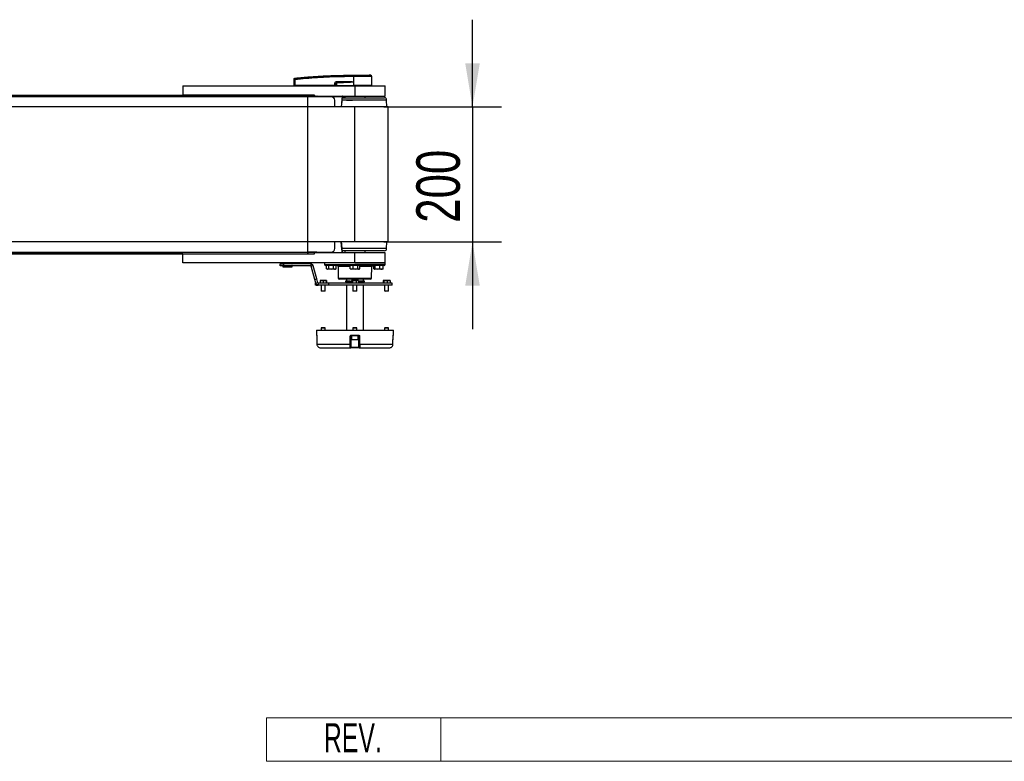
# Model space of a CAD drawing. Header units: millimetres. Extents: x 0 to 420, y 0 to 297.
# Tile 5 of 15: x 198 to 266, y 66 to 117. Entities that reach past the tile are written whole.
import ezdxf
from ezdxf.enums import TextEntityAlignment as Align

# ---------------------------------------------------------------- set-up
doc = ezdxf.new("R2010")
doc.units = ezdxf.units.MM
doc.layers.add('CARTIGLIO', color=140, linetype='Continuous')
doc.layers.add('QUOTE', color=174, linetype='Continuous')
doc.styles.add('SLDTEXTSTYLE0', font='TXT', dxfattribs={"width": 0.638298})
doc.styles.add('SLDTEXTSTYLE3', font='TXT', dxfattribs={"width": 0.75})
doc.dimstyles.new('SLDDIMSTYLE0', dxfattribs={"dimtxt": 3, "dimasz": 3, "dimexe": 0, "dimexo": 0.0625, "dimgap": 0.75, "dimtad": 1, "dimlfac": 21.536508, "dimrnd": 1e-09, "dimzin": 12, "dimdsep": 46, "dimtxsty": 'SLDTEXTSTYLE3', "dimsah": 1, "dimcen": 0.09, "dimadec": 0, "dimazin": 3, "dimtfac": 1, "dimtdec": 3, "dimtmove": 0, "dimatfit": 0, "dimfxl": 0, "dimfrac": 2, "dimtolj": 1, "dimtzin": 12, "dimarcsym": 0})

# ---------------------------------------------------------------- blocks, each defined once
blk = doc.blocks.new('SW_NOTE_0_27')
at = {"layer": 'CARTIGLIO', "color": 0, "insert": (2.34, 2.578), "char_height": 2, "attachment_point": 2, "style": 'SLDTEXTSTYLE0'}
blk.add_mtext('REV.', dxfattribs=at)
blk = doc.blocks.new('Cartiglio ALUSIC')
at = {"color": 161, "linetype": 'Continuous', "lineweight": 18}
for p, q in [((113.971, 150.999), (113.971, 153.999)), ((113.971, 153.999), (313.621, 153.999)), ((125.971, 153.999), (125.971, 150.999)), ((113.971, 150.999), (313.621, 150.999))]:
    blk.add_line(p, q, dxfattribs=at)
at = {"layer": 'CARTIGLIO', "color": 140}
blk.add_blockref('SW_NOTE_0_27', (117.568, 151.037), dxfattribs=at)
at = {"layer": 'CARTIGLIO', "color": 140, "style": 'SLDTEXTSTYLE0', "width": 0.638298}
for tag, height, p in [('AUTOATTR1', 3.5, (223.449, 133.7)), ('AUTOATTR2', 3.5, (221.929, 127.422)), ('AUTOATTR11', 3.5, (222.862, 121.411)), ('AUTOATTR8', 4, (219.244, 110.003)), ('AUTOATTR9', 4, (218.122, 100.423)), ('AUTOATTR0', 4, (249.033, 100.312))]:
    blk.add_attdef(tag, text='', height=height, dxfattribs=at).set_placement(p, align=Align.TOP_CENTER)
at = {"layer": 'CARTIGLIO', "color": 140}
for tag in ['AUTOATTR13', 'AUTOATTR12', 'AUTOATTR10', 'AUTOATTR7', 'AUTOATTR6', 'AUTOATTR5', 'AUTOATTR4', 'AUTOATTR3']:
    blk.add_attdef(tag, (0, 0), '', height=4, dxfattribs=at)
blk = doc.blocks.new('_D_1')
at = {"layer": 'QUOTE'}
for p, q in [((229.349, 111.19), (229.349, 117.19)), ((223.257, 111.19), (231.349, 111.19)), ((229.349, 111.19), (229.349, 101.904)), ((223.257, 101.904), (231.349, 101.904)), ((229.349, 101.904), (229.349, 95.904))]:
    blk.add_line(p, q, dxfattribs=at)
for points in [[(229.349, 111.19), (229.849, 114.19), (228.849, 114.19)], [(229.349, 101.904), (228.849, 98.904), (229.849, 98.904)]]:
    blk.add_solid(points, dxfattribs=at)
at = {"layer": 'QUOTE', "insert": (225.481, 103.222), "char_height": 3, "attachment_point": 1, "rotation": 90, "style": 'SLDTEXTSTYLE3'}
blk.add_mtext('200', dxfattribs=at)

msp = doc.modelspace()

# ---------------------------------------------------------------- linework, layer by layer
at = {"color": 7, "linetype": 'Continuous', "lineweight": 25}
for p, q in [((217.11617, 113.16718), (217.11614, 113.16718)), ((221.16031, 113.27485), (221.15277, 113.27485)), ((221.16031, 113.27485), (221.15985, 112.65303)), ((221.16038, 113.37274), (221.16044, 113.37274)), ((222.32953, 113.36635), (222.24876, 113.37274)), ((222.41799, 112.65303), (222.41256, 113.27482)), ((209.41701, 112.62982), (209.41701, 112.00297)), ((209.41701, 112.62982), (221.25737, 112.62982)), ((211.20371, 112.63098), (211.20371, 112.62982)), ((211.57468, 112.62982), (211.57468, 112.63098)), ((217.07862, 112.65303), (217.08225, 113.0688)), ((217.07862, 112.65303), (217.11264, 112.65303)), ((217.10123, 112.65303), (217.10163, 112.62982)), ((217.11627, 113.0688), (217.11264, 112.65303)), ((219.86685, 112.65303), (217.11264, 112.65303)), ((217.11436, 112.65303), (217.11439, 112.62982)), ((219.86685, 112.65303), (219.86759, 112.84047)), ((219.87553, 112.65303), (219.86685, 112.65303)), ((219.86868, 112.65303), (219.86871, 112.62982)), ((219.87627, 112.84047), (219.87553, 112.65303)), ((219.87553, 112.65303), (219.97905, 112.65303)), ((219.97422, 112.78955), (219.87627, 112.84047)), ((219.89157, 112.65303), (219.89186, 112.62982)), ((219.96893, 112.90445), (220.05056, 112.86202)), ((221.05859, 112.90445), (219.96893, 112.90445)), ((219.96952, 112.91645), (221.05918, 112.91645)), ((219.98261, 112.65303), (221.15963, 112.65303)), ((219.98989, 112.65303), (219.99006, 112.62982)), ((221.15738, 112.91087), (221.1574, 112.90829)), ((221.1574, 112.90829), (221.15963, 112.65303)), ((221.15985, 112.65303), (221.15963, 112.65303)), ((222.41799, 112.65303), (221.15985, 112.65303)), ((221.1608, 112.65303), (221.16082, 112.62982)), ((221.25737, 112.62982), (221.25737, 111.93332)), ((221.25737, 112.62982), (223.34684, 112.62982)), ((222.39497, 112.62982), (222.39538, 112.65303)), ((223.34684, 111.93332), (223.34684, 112.62982)), ((70.58299, 112.00297), (209.41701, 112.00297)), ((219.63222, 111.88689), (140.23216, 111.88689)), ((218.4714, 112.00297), (209.41701, 112.00297)), ((218.00707, 111.88689), (218.00707, 112.00297)), ((218.62107, 111.89618), (218.00707, 111.89618)), ((218.4714, 112.00297), (218.4714, 111.93332)), ((218.4714, 111.93332), (221.25737, 111.93332)), ((218.62014, 111.89113), (218.62029, 111.88689)), ((218.64335, 111.9097), (218.64375, 111.88689)), ((218.6436, 111.91349), (218.64382, 111.91475)), ((218.66657, 111.9097), (218.66657, 111.93332)), ((218.66657, 111.9097), (220.37707, 111.9097)), ((218.66697, 111.88689), (218.66657, 111.9097)), ((220.37707, 111.9097), (220.37707, 111.93332)), ((220.39132, 111.81724), (223.30041, 111.81724)), ((220.39936, 111.9097), (220.56088, 111.9097)), ((220.56088, 111.93332), (220.56088, 111.81724)), ((221.25737, 111.93332), (223.34684, 111.93332)), ((221.95386, 111.81724), (221.95386, 111.93332)), ((221.25737, 111.1904), (58.74263, 111.1904)), ((219.86438, 111.1904), (219.86438, 111.65473)), ((223.43971, 111.65473), (220.37573, 111.65473)), ((220.37758, 111.67794), (222.47188, 111.67794)), ((220.64379, 111.65473), (220.64379, 111.67794)), ((220.6743, 111.65937), (220.96693, 111.65937)), ((220.96693, 111.65937), (220.96693, 111.67794)), ((220.96693, 111.65937), (221.06064, 111.65937)), ((221.06064, 111.65937), (221.06064, 111.67794)), ((221.06064, 111.65937), (221.06653, 111.65937)), ((221.06653, 111.65937), (221.06653, 111.67794)), ((221.06653, 111.65937), (221.09241, 111.65937)), ((221.09241, 111.65473), (221.09241, 111.67794)), ((221.25737, 101.90384), (221.25737, 111.1904)), ((223.55579, 111.1904), (221.25737, 111.1904)), ((222.47188, 111.67794), (223.43971, 111.67794)), ((223.18174, 111.65473), (223.18174, 111.67794)), ((223.27045, 111.65473), (223.27045, 111.67794)), ((223.27719, 111.65473), (223.27719, 111.67794)), ((223.44393, 111.1904), (223.43971, 111.65473)), ((223.55579, 101.90384), (223.55579, 111.1904)), ((221.25737, 101.90384), (58.74263, 101.90384)), ((219.86438, 101.43952), (219.86438, 101.90384)), ((223.55579, 101.90384), (221.25737, 101.90384)), ((223.43971, 101.43952), (223.44393, 101.90384)), ((209.41701, 101.09127), (70.58299, 101.09127)), ((140.23216, 101.20735), (219.63222, 101.20735)), ((209.41701, 100.46443), (209.41701, 101.09127)), ((209.41701, 101.09127), (218.4714, 101.09127)), ((218.00707, 101.20735), (218.00707, 101.09127)), ((218.62107, 101.19807), (218.00707, 101.19807)), ((218.4714, 101.09127), (218.4714, 101.16092)), ((221.25737, 101.16092), (218.4714, 101.16092)), ((218.62014, 101.20311), (218.62029, 101.20735)), ((218.64335, 101.18454), (218.64375, 101.20735)), ((218.64363, 101.18057), (218.64382, 101.17949)), ((218.66697, 101.20735), (218.66657, 101.18454)), ((218.66657, 101.18454), (218.66657, 101.16092)), ((218.66657, 101.18454), (220.37707, 101.18454)), ((223.43971, 101.43952), (220.37466, 101.43952)), ((223.43971, 101.43952), (220.37512, 101.43952)), ((220.37707, 101.18454), (220.37707, 101.16092)), ((223.30041, 101.30022), (220.38739, 101.30022)), ((220.39892, 101.18454), (220.56088, 101.18454)), ((220.56088, 101.30022), (220.56088, 101.16092)), ((221.25737, 100.46443), (221.25737, 101.16092)), ((223.34684, 101.16092), (221.25737, 101.16092)), ((221.95386, 101.16092), (221.95386, 101.30022)), ((223.34684, 100.46443), (223.34684, 101.16092)), ((221.25737, 100.46443), (209.41701, 100.46443)), ((216.10333, 100.25548), (216.10333, 100.39478)), ((216.10333, 100.39478), (216.33549, 100.39478)), ((216.29677, 100.45563), (216.29422, 100.40687)), ((216.29422, 100.40687), (216.93396, 100.40687)), ((216.93141, 100.45563), (216.29677, 100.45563)), ((216.92469, 100.3971), (216.30349, 100.3971)), ((216.33085, 100.3971), (216.33085, 100.39478)), ((216.33549, 100.39478), (216.33549, 100.25548)), ((218.2177, 100.39478), (216.33549, 100.39478)), ((216.89733, 100.39478), (216.89733, 100.3971)), ((216.93396, 100.40687), (216.93141, 100.45563)), ((218.2177, 100.39478), (218.2177, 100.25548)), ((219.16789, 100.46443), (219.16994, 100.34713)), ((219.16994, 100.34713), (223.3448, 100.34713)), ((221.25737, 100.46443), (223.34684, 100.46443)), ((223.34684, 100.46443), (221.25737, 100.46443)), ((223.3448, 100.34713), (223.34684, 100.46443)), ((216.33549, 100.25548), (216.10333, 100.25548)), ((216.29422, 100.24339), (216.29677, 100.19463)), ((216.88463, 100.24339), (216.29422, 100.24339)), ((216.29677, 100.19463), (216.88247, 100.19463)), ((216.30349, 100.25316), (216.87679, 100.25316)), ((216.92214, 100.18583), (216.30604, 100.18583)), ((216.33085, 100.25548), (216.33085, 100.25316)), ((218.2177, 100.25548), (216.33549, 100.25548)), ((216.87679, 100.25316), (216.92469, 100.25316)), ((216.88247, 100.19463), (216.93141, 100.19463)), ((216.93396, 100.24339), (216.88463, 100.24339)), ((216.89733, 100.25316), (216.89733, 100.25548)), ((216.93141, 100.19463), (216.93396, 100.24339)), ((218.38529, 100.26618), (218.25074, 100.23013)), ((218.49246, 99.32801), (218.25074, 100.23013)), ((218.62701, 99.36407), (218.38529, 100.26618)), ((221.25737, 100.2787), (219.23958, 100.2787)), ((219.30244, 100.04714), (219.30244, 100.2787)), ((219.30244, 100.04714), (219.38033, 100.03105)), ((219.30774, 100.04516), (219.34648, 100.03105)), ((219.38033, 100.03105), (219.34648, 100.03105)), ((219.38033, 100.03105), (219.45823, 100.04714)), ((219.62311, 100.03105), (219.38033, 100.03105)), ((219.45823, 100.04714), (219.45823, 100.2787)), ((219.45823, 100.04714), (219.62311, 100.03105)), ((219.62311, 100.03105), (219.788, 100.04714)), ((219.875, 100.03105), (219.62311, 100.03105)), ((219.788, 100.04714), (219.788, 100.2787)), ((219.91796, 100.03105), (219.875, 100.03105)), ((219.91796, 100.03105), (219.95671, 100.04516)), ((219.962, 100.04714), (219.9564, 100.04599)), ((219.962, 100.04714), (219.962, 100.2787)), ((220.10099, 100.21026), (220.11481, 99.41847)), ((220.9301, 100.21026), (220.10099, 100.21026)), ((220.9301, 100.04714), (220.9301, 100.2787)), ((220.9301, 100.04714), (221.03006, 100.03105)), ((220.94763, 100.03979), (220.97163, 100.03105)), ((221.03006, 100.03105), (220.97163, 100.03105)), ((221.03006, 100.03105), (221.13002, 100.04714)), ((221.29366, 100.03105), (221.03006, 100.03105)), ((221.13002, 100.04714), (221.13002, 100.2787)), ((221.13002, 100.04714), (221.29366, 100.03105)), ((223.27516, 100.2787), (221.25737, 100.2787)), ((221.29366, 100.03105), (221.45729, 100.04714)), ((221.52097, 100.03105), (221.29366, 100.03105)), ((221.45729, 100.04714), (221.45729, 100.2787)), ((221.54311, 100.03105), (221.52097, 100.03105)), ((221.54311, 100.03105), (221.56711, 100.03979)), ((221.58464, 100.04714), (221.58464, 100.2787)), ((222.41375, 100.21026), (221.58464, 100.21026)), ((222.39993, 99.41847), (222.41375, 100.21026)), ((222.56307, 100.04714), (222.56307, 100.2787)), ((222.56307, 100.04714), (222.60718, 100.03105)), ((222.58475, 100.03543), (222.59678, 100.03105)), ((222.60718, 100.03105), (222.59678, 100.03105)), ((222.60718, 100.03105), (222.65129, 100.04714)), ((222.81102, 100.03105), (222.60718, 100.03105)), ((222.65129, 100.04714), (222.65129, 100.2787)), ((222.65129, 100.04714), (222.81102, 100.03105)), ((222.81102, 100.03105), (222.97074, 100.04714)), ((223.08635, 100.03105), (222.81102, 100.03105)), ((222.97074, 100.04714), (222.97074, 100.2787)), ((223.16826, 100.03105), (223.08635, 100.03105)), ((223.16826, 100.03105), (223.18028, 100.03543)), ((223.20196, 100.04714), (223.17905, 100.03879)), ((223.20196, 100.04714), (223.20196, 100.2787)), ((218.49246, 99.32801), (218.62701, 99.36407)), ((218.56407, 99.06074), (218.49246, 99.32801)), ((218.54593, 98.93215), (218.54593, 99.07144)), ((218.54593, 99.07144), (218.56121, 99.07144)), ((218.59236, 98.93215), (218.54593, 98.93215)), ((218.69863, 99.09679), (218.56407, 99.06074)), ((218.59236, 99.00396), (218.59236, 98.93215)), ((218.59236, 98.93215), (218.73166, 98.93215)), ((218.69863, 99.09679), (218.62701, 99.36407)), ((218.73166, 99.07144), (218.69863, 99.09679)), ((218.73166, 99.07144), (218.73166, 98.93215)), ((219.45156, 99.07144), (218.73166, 99.07144)), ((219.45156, 98.93215), (218.73166, 98.93215)), ((218.9619, 99.25717), (218.85681, 99.24511)), ((218.85681, 99.24511), (218.85681, 99.07144)), ((218.86072, 99.25717), (218.86061, 99.25713)), ((218.86084, 99.25717), (218.9619, 99.25717)), ((218.93573, 98.93215), (218.93573, 98.54211)), ((219.06698, 99.24511), (218.9619, 99.25717)), ((218.9619, 99.25717), (219.17609, 99.25717)), ((219.17609, 99.25717), (219.06698, 99.24511)), ((219.06698, 99.24511), (219.06698, 99.07144)), ((219.2852, 99.24511), (219.17609, 99.25717)), ((219.17609, 99.25717), (219.28922, 99.25717)), ((219.21433, 98.54211), (219.21433, 98.93215)), ((219.2852, 99.24511), (219.2852, 99.07144)), ((219.28945, 99.25713), (219.28933, 99.25717)), ((219.29324, 99.24511), (219.29324, 99.07144)), ((219.45156, 98.93215), (219.45156, 99.07144)), ((223.81117, 99.07144), (219.45156, 99.07144)), ((223.81117, 98.93215), (219.45156, 98.93215)), ((220.11481, 99.41847), (222.39993, 99.41847)), ((221.25737, 99.35004), (220.18444, 99.35004)), ((220.60343, 99.20146), (220.60343, 99.14574)), ((220.93541, 99.20146), (220.60343, 99.20146)), ((220.93541, 99.14574), (220.60343, 99.14574)), ((220.67696, 99.35004), (220.67696, 99.20146)), ((220.7025, 99.13874), (220.67696, 99.13785)), ((220.67696, 99.13785), (220.67696, 99.07144)), ((221.01373, 99.13785), (220.67696, 99.13785)), ((220.67696, 98.93215), (220.67696, 95.82115)), ((220.7025, 99.14574), (220.7025, 99.13874)), ((220.7025, 99.13874), (221.01373, 99.13874)), ((220.93541, 99.14574), (220.93541, 99.20146)), ((220.93541, 99.20146), (221.00331, 99.20146)), ((221.00331, 99.14574), (220.93541, 99.14574)), ((221.00331, 99.20146), (221.00331, 99.14574)), ((221.00443, 99.20146), (221.00331, 99.20146)), ((221.00443, 99.14574), (221.00331, 99.14574)), ((221.00443, 99.14574), (221.00443, 99.20146)), ((221.01373, 99.20146), (221.00443, 99.20146)), ((221.01373, 99.14574), (221.00443, 99.14574)), ((221.01373, 99.24511), (221.01373, 99.07144)), ((221.04306, 99.25717), (221.02942, 99.25221)), ((221.04306, 99.25717), (221.05589, 99.25717)), ((221.05589, 99.25717), (221.21988, 99.25717)), ((221.21988, 99.25717), (221.09805, 99.24511)), ((221.09805, 99.24511), (221.09805, 99.07144)), ((221.11807, 98.93215), (221.11807, 98.54211)), ((221.3417, 99.24511), (221.21988, 99.25717)), ((221.21988, 99.25717), (221.42135, 99.25717)), ((222.33029, 99.35004), (221.25737, 99.35004)), ((221.42135, 99.25717), (221.3417, 99.24511)), ((221.3417, 99.24511), (221.3417, 99.07144)), ((221.39667, 98.54211), (221.39667, 98.93215)), ((221.50101, 99.24511), (221.42135, 99.25717)), ((221.42135, 99.25717), (221.47167, 99.25717)), ((221.48532, 99.25221), (221.47167, 99.25717)), ((221.50101, 99.24511), (221.50101, 99.07144)), ((221.91894, 99.20146), (221.50101, 99.20146)), ((221.91894, 99.14574), (221.50101, 99.14574)), ((221.50101, 99.13874), (221.81224, 99.13874)), ((221.83778, 99.13785), (221.50101, 99.13785)), ((221.81224, 99.13874), (221.81224, 99.14574)), ((221.83778, 99.13785), (221.81224, 99.13874)), ((221.83778, 99.20146), (221.83778, 99.35004)), ((221.83778, 99.07144), (221.83778, 99.13785)), ((221.83778, 95.82115), (221.83778, 98.93215)), ((221.91894, 99.14574), (221.91894, 99.20146)), ((223.20601, 99.24511), (223.29967, 99.25717)), ((223.20601, 99.24511), (223.20601, 99.07144)), ((223.2254, 99.25717), (223.22154, 99.25577)), ((223.2292, 99.25717), (223.36924, 99.25717)), ((223.36924, 99.25717), (223.25239, 99.24511)), ((223.25239, 99.24511), (223.25239, 99.07144)), ((223.30041, 98.93215), (223.30041, 98.54211)), ((223.48608, 99.24511), (223.36924, 99.25717)), ((223.36924, 99.25717), (223.57974, 99.25717)), ((223.57974, 99.25717), (223.48608, 99.24511)), ((223.48608, 99.24511), (223.48608, 99.07144)), ((223.57901, 98.54211), (223.57901, 98.93215)), ((223.6734, 99.24511), (223.57974, 99.25717)), ((223.57974, 99.25717), (223.65366, 99.25717)), ((223.65788, 99.25577), (223.65401, 99.25717)), ((223.6734, 99.24511), (223.6734, 99.07144)), ((223.81117, 98.93215), (223.81117, 99.07144)), ((218.93573, 98.54211), (218.96359, 98.51425)), ((218.93573, 98.54211), (219.21433, 98.54211)), ((219.18647, 98.51425), (218.96359, 98.51425)), ((219.18647, 98.51425), (219.21433, 98.54211)), ((221.11807, 98.54211), (221.14593, 98.51425)), ((221.11807, 98.54211), (221.39667, 98.54211)), ((221.1526, 98.51425), (221.14593, 98.51425)), ((221.36881, 98.51425), (221.1526, 98.51425)), ((221.36881, 98.51425), (221.39667, 98.54211)), ((223.30041, 98.54211), (223.32827, 98.51425)), ((223.30041, 98.54211), (223.57901, 98.54211)), ((223.33024, 98.51425), (223.32827, 98.51425)), ((223.55115, 98.51425), (223.33024, 98.51425)), ((223.55115, 98.51425), (223.57901, 98.54211)), ((218.6107, 95.82115), (218.61354, 95.49571)), ((218.6107, 95.82115), (223.90404, 95.82115)), ((218.96359, 96.00688), (218.93573, 95.97902)), ((218.93573, 95.97902), (218.93573, 95.82115)), ((219.21433, 95.97902), (218.93573, 95.97902)), ((218.96359, 96.00688), (219.18647, 96.00688)), ((219.21433, 95.97902), (219.18647, 96.00688)), ((219.21433, 95.82115), (219.21433, 95.97902)), ((221.14593, 96.00688), (221.11807, 95.97902)), ((221.11807, 95.97902), (221.11807, 95.82115)), ((221.39667, 95.97902), (221.11807, 95.97902)), ((221.14593, 96.00688), (221.36881, 96.00688)), ((221.39667, 95.97902), (221.36881, 96.00688)), ((221.39667, 95.82115), (221.39667, 95.97902)), ((223.32827, 96.00688), (223.30041, 95.97902)), ((223.30041, 95.97902), (223.30041, 95.82115)), ((223.57901, 95.97902), (223.30041, 95.97902)), ((223.32827, 96.00688), (223.55115, 96.00688)), ((223.57901, 95.97902), (223.55115, 96.00688)), ((223.57901, 95.82115), (223.57901, 95.97902)), ((223.9012, 95.49571), (223.90404, 95.82115)), ((218.61354, 95.49571), (218.62496, 95.49571)), ((218.63281, 95.42718), (218.63314, 95.42728)), ((218.63893, 94.86694), (218.63929, 94.86705)), ((218.63929, 94.86705), (220.93101, 94.86705)), ((220.99296, 95.42688), (220.98318, 94.86664)), ((221.0252, 95.42688), (220.99296, 95.42688)), ((221.01186, 95.49571), (221.50287, 95.49571)), ((221.49856, 95.44969), (221.01617, 95.44969)), ((221.0252, 95.44969), (221.0252, 95.19895)), ((221.0252, 95.19895), (221.48954, 95.19895)), ((221.46168, 95.17109), (221.05306, 95.17109)), ((221.48954, 95.19895), (221.48954, 95.44969)), ((221.52177, 95.42688), (221.48954, 95.42688)), ((221.53155, 94.86664), (221.52177, 95.42688)), ((221.58372, 94.86705), (223.87545, 94.86705)), ((223.87545, 94.86705), (223.8758, 94.86694)), ((223.8816, 95.42728), (223.88193, 95.42718)), ((223.88977, 95.49571), (223.9012, 95.49571)), ((218.89656, 94.6139), (220.93314, 94.6139)), ((221.58159, 94.6139), (220.93314, 94.6139)), ((220.97957, 94.65952), (221.53517, 94.65952)), ((221.58159, 94.6139), (223.61818, 94.6139))]:
    msp.add_line(p, q, dxfattribs=at)
at = {"color": 7, "linetype": 'Continuous'}
for p, q in [((61.99293, 112.00297), (218.00707, 112.00297)), ((218.00707, 101.09127), (218.00707, 112.00297)), ((61.99293, 101.09127), (218.00707, 101.09127))]:
    msp.add_line(p, q, dxfattribs=at)
at = {"color": 7, "linetype": 'Continuous', "lineweight": 25, "flags": 128}
for points in [[(221.05859, 112.90445), (221.11393, 112.9066), (221.1574, 112.90829)], [(220.67337, 111.65473), (220.67399, 111.65797), (220.67575, 111.66479), (220.67787, 111.67038), (220.68027, 111.67453), (220.68288, 111.67708), (220.68558, 111.67794)], [(218.63281, 95.42718), (218.63434, 95.287), (218.63893, 94.86694)], [(218.63314, 95.42728), (218.63416, 95.33444), (218.63823, 94.96305), (218.63929, 94.86705)], [(220.93101, 94.86705), (220.93267, 94.95989), (220.93927, 95.33127), (220.94098, 95.42728)], [(221.57376, 95.42728), (221.57541, 95.33444), (221.58201, 94.96305), (221.58372, 94.86705)], [(223.87545, 94.86705), (223.87647, 94.95989), (223.88055, 95.33127), (223.8816, 95.42728)], [(223.8758, 94.86694), (223.87734, 95.00688), (223.88193, 95.42718)]]:
    msp.add_lwpolyline(points, dxfattribs=at)
at = {"color": 7, "linetype": 'Continuous', "lineweight": 25}
for centre, radius, start, end in [((217.11976, 113.12323), 0.03703, 96.1041945, 179.3841407), ((221.50158, 113.29446), 0.34935, 168.1201678, 183.2190123), ((223.04346, 113.15164), 1.89595, 173.3031905, 173.4966106), ((221.50915, 113.29423), 0.34938, 168.0817426, 183.1800729), ((222.3197, 113.27401), 0.09287, 0.5000113, 83.9231277), ((217.09926, 112.04083), 1.02811, 89.0518988, 90.9481012), ((219.87193, 114.02311), 1.18265, 269.78976, 270.21024), ((219.87333, 112.9152), 0.0962, 353.5856583, 0.7475902), ((187.97993, 111.31202), 32.10807, 2.7312588, 2.7669963), ((220.96299, 112.9152), 0.0962, 353.5856583, 0.7475902), ((218.62227, 111.91226), 0.02124, 264.2526321, 353.0754988), ((218.62107, 111.91939), 0.02322, 270, 348.463041), ((218.66657, 111.91011), 0.02322, 90, 181), ((218.65496, 112.24234), 0.33284, 268.0016174, 271.9983826), ((219.63222, 111.65473), 0.23216, 0, 90), ((220.37707, 111.91011), 0.02322, 354.8105801, 90), ((220.4086, 112.18127), 0.27339, 263.3778257, 268.2379831), ((223.30041, 111.67794), 0.1393, 0, 90), ((218.62227, 101.18198), 0.02124, 6.9245012, 95.7473679), ((218.62107, 101.17485), 0.02322, 11.536959, 90), ((218.65496, 100.85191), 0.33284, 88.0016174, 91.9983826), ((218.66657, 101.18414), 0.02322, 179, 270), ((219.63222, 101.43952), 0.23216, 270, 0), ((220.37707, 101.18414), 0.02322, 270, 5.1894199), ((220.4086, 100.91298), 0.27339, 91.7620169, 96.6221743), ((223.30041, 101.43952), 0.1393, 270, 0), ((216.30349, 100.40639), 0.00929, 177, 270), ((216.30604, 100.45514), 0.00929, 90, 177), ((216.92214, 100.45514), 0.00929, 3, 90), ((216.92469, 100.40639), 0.00929, 270, 3), ((218.2177, 100.22128), 0.1735, 15, 90), ((219.23958, 100.34835), 0.06965, 181, 270), ((223.27516, 100.34835), 0.06965, 270, 359), ((216.30349, 100.24387), 0.00929, 90, 183), ((216.30604, 100.19512), 0.00929, 183, 270), ((216.92214, 100.19512), 0.00929, 270, 357), ((216.92469, 100.24387), 0.00929, 357, 90), ((218.2177, 100.22128), 0.0342, 15, 90), ((220.03135, 100.20905), 0.06965, 1, 90), ((222.48339, 100.20905), 0.06965, 90, 179), ((220.18444, 99.41969), 0.06965, 181, 270), ((222.33029, 99.41969), 0.06965, 270, 359), ((218.65997, 95.49612), 0.04643, 180.5, 231.3888091), ((218.67155, 95.49611), 0.04659, 180.4912683, 206.8986886), ((220.96669, 96.10166), 1.23513, 268.3448762, 270.7651765), ((220.97662, 96.66472), 1.23795, 268.3503428, 270.7565315), ((221.13865, 95.48438), 0.1273, 174.8896679, 195.8132908), ((221.05306, 95.19895), 0.02786, 180, 270), ((221.46168, 95.19895), 0.02786, 270, 0), ((221.37608, 95.48438), 0.1273, 344.1867092, 5.1103321), ((221.53812, 96.66472), 1.23795, 269.2434685, 271.6496572), ((221.54805, 96.10166), 1.23513, 269.2348235, 271.6551238), ((223.85477, 95.49612), 0.04643, 308.882465, 359.5), ((223.84318, 95.49611), 0.04659, 335.3089915, 359.5079221), ((220.93314, 94.66033), 0.04643, 270, 359), ((221.58159, 94.66033), 0.04643, 181, 270)]:
    msp.add_arc(centre, radius, start, end, dxfattribs=at)
for centre, major_axis, ratio, start_param, end_param in [((220.03235, 112.79314), (0.15788, -0.07765), 0.60672542, 2.25200573, 3.42889257), ((220.03118, 112.79326), (0.14937, -0.07393), 0.5569608, 2.25321842, 3.43010526), ((220.08904, 112.76318), (0.10639, -0.0566), 0.77058227, 2.30113884, 3.47802567), ((220.08904, 112.76338), (0.09287, -0.04909), 0.66301777, 2.29905058, 3.47593741)]:
    msp.add_ellipse(centre, major_axis=major_axis, ratio=ratio, start_param=start_param, end_param=end_param, dxfattribs=at)
for points, knots in [([(217.08279, 113.13055), (217.08284, 113.13184), (217.08307, 113.13735), (217.08593, 113.14687), (217.09338, 113.15716), (217.1038, 113.16467), (217.11202, 113.16634), (217.11614, 113.16718)], [0, 0, 0, 0, 0.07160669, 0.30681144, 0.53787451, 0.76893725, 1, 1, 1, 1]), ([(217.11582, 113.16005), (217.11556, 113.158), (217.11503, 113.15391), (217.11482, 113.13541), (217.1151, 113.11016), (217.11568, 113.08643), (217.11615, 113.07247), (217.11627, 113.0688)], [0, 0, 0, 0, 0.229688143, 0.459596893, 0.688779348, 0.91808895, 1, 1, 1, 1]), ([(217.11582, 113.16005), (217.6387, 113.20777), (218.43563, 113.2805), (219.50948, 113.33399), (220.33475, 113.36234), (220.88406, 113.36231), (221.15971, 113.36638), (221.15971, 113.36638)], [0, 0, 0, 0, 0.38876695, 0.59252789, 0.79628932, 0.99999932, 1, 1, 1, 1]), ([(217.11614, 113.16718), (217.11611, 113.16704), (217.11602, 113.16654), (217.1159, 113.1628), (217.11582, 113.16005)], [0, 0, 0, 0, 0.26388418, 1, 1, 1, 1]), ([(217.11617, 113.16718), (217.13176, 113.16876), (217.22803, 113.17854), (217.65038, 113.21976), (218.51816, 113.29065), (219.77017, 113.35878), (220.69679, 113.36808), (221.16038, 113.37274)], [0, 0, 0, 0, 0.01170126, 0.07220884, 0.31419353, 0.65688711, 1, 1, 1, 1]), ([(221.15277, 113.27485), (220.87835, 113.27314), (220.32949, 113.26972), (219.50645, 113.24285), (218.43433, 113.18897), (217.63856, 113.11642), (217.11627, 113.0688)], [0, 0, 0, 0, 0.20362021, 0.40724063, 0.61094774, 1, 1, 1, 1]), ([(221.15971, 113.36638), (221.15971, 113.36638), (221.16224, 113.36638), (221.16477, 113.36638), (221.1673, 113.36638)], [0, 0, 0, 0, 0.00036549, 1, 1, 1, 1]), ([(222.41256, 113.27482), (222.40948, 113.27483), (222.40322, 113.27485), (222.35286, 113.27486), (222.27316, 113.27481), (222.16486, 113.27484), (222.02987, 113.27485), (221.87422, 113.27479), (221.69957, 113.27486), (221.51966, 113.27483), (221.33749, 113.27482), (221.21983, 113.27484), (221.16031, 113.27485)], [0, 0, 0, 0, 0.10046502, 0.20384345, 0.30430944, 0.40768894, 0.50815524, 0.61153497, 0.71200234, 0.81538328, 0.9066108, 1, 1, 1, 1]), ([(221.16044, 113.37274), (221.22938, 113.37274), (221.36746, 113.37274), (221.57086, 113.37274), (221.75994, 113.37274), (221.92806, 113.37274), (222.06653, 113.37274), (222.16984, 113.37274), (222.23661, 113.37274), (222.24471, 113.37274), (222.24876, 113.37274)], [0, 0, 0, 0, 0.12488045, 0.25013958, 0.37464939, 0.49981249, 0.62476421, 0.74955772, 0.87492377, 1, 1, 1, 1]), ([(221.1673, 113.36638), (221.22189, 113.36637), (221.33106, 113.36636), (221.49936, 113.36637), (221.66687, 113.36637), (221.82849, 113.36633), (221.97354, 113.36637), (222.09864, 113.36637), (222.19954, 113.36636), (222.27361, 113.3664), (222.32053, 113.36634), (222.32653, 113.36635), (222.32953, 113.36635)], [0, 0, 0, 0, 0.09230362, 0.18460708, 0.28653845, 0.3884688, 0.49039805, 0.59232883, 0.69424704, 0.79616636, 0.8980845, 1, 1, 1, 1]), ([(217.08225, 113.0688), (217.08227, 113.07101), (217.08234, 113.07942), (217.08247, 113.09369), (217.0826, 113.10889), (217.0827, 113.11999), (217.08272, 113.12242), (217.08273, 113.12363)], [0, 0, 0, 0, 0.08210774, 0.31165455, 0.54070711, 0.77036972, 1, 1, 1, 1]), ([(217.08273, 113.12363), (217.08275, 113.1263), (217.08278, 113.12994), (217.08279, 113.13042), (217.08279, 113.13055)], [0, 0, 0, 0, 0.73657409, 1, 1, 1, 1]), ([(219.97422, 112.78955), (219.97694, 112.78956), (219.9818, 112.78957), (219.98794, 112.78956), (219.99064, 112.78955)], [0, 0, 0, 0, 0.56, 1, 1, 1, 1]), ([(219.97905, 112.65303), (219.97756, 112.6785), (219.9749, 112.72392), (219.97443, 112.76951), (219.97422, 112.78955)], [0, 0, 0, 0, 0.56058603, 1, 1, 1, 1]), ([(219.97905, 112.65303), (219.97937, 112.65303), (219.98012, 112.65303), (219.98139, 112.65303), (219.98228, 112.65303), (219.98261, 112.65303)], [0, 0, 0, 0, 0.31939567, 0.74819126, 1, 1, 1, 1]), ([(219.99064, 112.78955), (219.98992, 112.76405), (219.98865, 112.71845), (219.98446, 112.67304), (219.98261, 112.65303)], [0, 0, 0, 0, 0.55939227, 1, 1, 1, 1]), ([(220.05056, 112.86202), (220.2387, 112.87052), (220.57469, 112.8857), (220.91072, 112.89872), (221.05859, 112.90445)], [0, 0, 0, 0, 0.55997408, 1, 1, 1, 1]), ([(221.1574, 112.90829), (220.95105, 112.89451), (220.58257, 112.86991), (220.21378, 112.85054), (220.05152, 112.84201)], [0, 0, 0, 0, 0.56002694, 1, 1, 1, 1]), ([(221.05918, 112.91645), (221.06867, 112.91636), (221.09678, 112.91609), (221.12983, 112.91619), (221.15276, 112.91176), (221.15738, 112.91087)], [0, 0, 0, 0, 0.28926734, 0.85682964, 1, 1, 1, 1]), ([(218.62107, 111.89618), (218.62092, 111.89595), (218.62062, 111.89549), (218.6203, 111.89258), (218.62014, 111.89113)], [0, 0, 0, 0, 0.50006029, 1, 1, 1, 1]), ([(220.37707, 111.9097), (220.3656, 111.78213), (220.34405, 111.54242), (220.32374, 111.30259), (220.31424, 111.1904)], [0, 0, 0, 0, 0.532184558, 1, 1, 1, 1]), ([(220.33739, 111.1904), (220.33753, 111.19211), (220.35664, 111.43147), (220.37909, 111.67054), (220.40137, 111.9079)], [0, 0, 0, 0, 0.00715655, 1, 1, 1, 1]), ([(220.37707, 101.18454), (220.3656, 101.31211), (220.34405, 101.55183), (220.32374, 101.79165), (220.31424, 101.90384)], [0, 0, 0, 0, 0.532184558, 1, 1, 1, 1]), ([(220.40092, 101.1863), (220.39452, 101.25376), (220.37186, 101.49277), (220.35246, 101.73208), (220.33853, 101.90384)], [0, 0, 0, 0, 0.28222093, 1, 1, 1, 1]), ([(218.62107, 101.19807), (218.62092, 101.19829), (218.62062, 101.19875), (218.6203, 101.20166), (218.62014, 101.20311)], [0, 0, 0, 0, 0.50006029, 1, 1, 1, 1]), ([(219.788, 100.04714), (219.79392, 100.04516), (219.82265, 100.03555), (219.85183, 100.03304), (219.875, 100.03105)], [0, 0, 0, 0, 0.20618569, 1, 1, 1, 1]), ([(219.875, 100.03105), (219.90263, 100.03385), (219.9318, 100.0368), (219.96048, 100.04662), (219.962, 100.04714)], [0, 0, 0, 0, 0.947025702, 1, 1, 1, 1]), ([(220.94829, 100.04043), (220.94656, 100.04073), (220.94044, 100.0418), (220.93442, 100.04491), (220.9301, 100.04714)], [0, 0, 0, 0, 0.28222135, 1, 1, 1, 1]), ([(221.45729, 100.04714), (221.46163, 100.04516), (221.48265, 100.03555), (221.50401, 100.03304), (221.52097, 100.03105)], [0, 0, 0, 0, 0.20618569, 1, 1, 1, 1]), ([(221.52097, 100.03105), (221.54119, 100.03385), (221.56254, 100.0368), (221.58353, 100.04662), (221.58464, 100.04714)], [0, 0, 0, 0, 0.9470257, 1, 1, 1, 1]), ([(222.4328, 100.25548), (222.44467, 100.25548), (222.47333, 100.25548), (222.51779, 100.25548), (222.55171, 100.25548), (222.56197, 100.25548), (222.56307, 100.25548)], [0, 0, 0, 0, 0.24936879, 0.60229533, 0.95748461, 1, 1, 1, 1]), ([(222.97074, 100.04714), (222.97861, 100.04516), (223.01678, 100.03555), (223.05557, 100.03304), (223.08635, 100.03105)], [0, 0, 0, 0, 0.20618569, 1, 1, 1, 1]), ([(223.08635, 100.03105), (223.12307, 100.03385), (223.16183, 100.0368), (223.19995, 100.04662), (223.20196, 100.04714)], [0, 0, 0, 0, 0.9470257, 1, 1, 1, 1]), ([(218.85681, 99.24511), (218.85688, 99.2455), (218.85821, 99.25287), (218.85956, 99.25508), (218.86084, 99.25717)], [0, 0, 0, 0, 0.0529743, 1, 1, 1, 1]), ([(219.28922, 99.25717), (219.28794, 99.25508), (219.28659, 99.25287), (219.28527, 99.2455), (219.2852, 99.24511)], [0, 0, 0, 0, 0.9470257, 1, 1, 1, 1]), ([(219.29324, 99.24511), (219.29297, 99.24659), (219.29164, 99.2538), (219.29029, 99.25568), (219.28922, 99.25717)], [0, 0, 0, 0, 0.20618569, 1, 1, 1, 1]), ([(221.05589, 99.25717), (221.04466, 99.25568), (221.03052, 99.2538), (221.0166, 99.24659), (221.01373, 99.24511)], [0, 0, 0, 0, 0.79381431, 1, 1, 1, 1]), ([(221.09805, 99.24511), (221.09732, 99.2455), (221.08342, 99.25287), (221.06928, 99.25508), (221.05589, 99.25717)], [0, 0, 0, 0, 0.0529743, 1, 1, 1, 1]), ([(221.4848, 99.25009), (221.48949, 99.24931), (221.49493, 99.2484), (221.50027, 99.24551), (221.50101, 99.24511)], [0, 0, 0, 0, 0.86237465, 1, 1, 1, 1]), ([(223.2292, 99.25717), (223.22303, 99.25568), (223.21525, 99.2538), (223.20759, 99.24659), (223.20601, 99.24511)], [0, 0, 0, 0, 0.79381431, 1, 1, 1, 1]), ([(223.25239, 99.24511), (223.25198, 99.2455), (223.24434, 99.25287), (223.23656, 99.25508), (223.2292, 99.25717)], [0, 0, 0, 0, 0.0529743, 1, 1, 1, 1]), ([(223.65022, 99.25717), (223.65758, 99.25508), (223.66536, 99.25287), (223.673, 99.2455), (223.6734, 99.24511)], [0, 0, 0, 0, 0.9470257, 1, 1, 1, 1]), ([(218.62496, 95.49571), (218.62574, 95.49494), (218.62729, 95.49339), (218.62969, 95.48132), (218.63168, 95.46352), (218.63283, 95.44429), (218.63306, 95.43186), (218.63314, 95.42728)], [0, 0, 0, 0, 0.22025504, 0.43971281, 0.65786567, 0.87387297, 1, 1, 1, 1]), ([(218.62896, 95.47899), (218.62896, 95.47902), (218.62893, 95.47912), (218.62946, 95.47664), (218.63035, 95.47059), (218.63158, 95.45847), (218.63256, 95.44303), (218.63266, 95.43171), (218.6327, 95.42716)], [0, 0, 0, 0, 0.04523608, 0.15363687, 0.31882192, 0.54179266, 0.8157587, 1, 1, 1, 1]), ([(218.63929, 94.86705), (218.6424, 94.83849), (218.64863, 94.78141), (218.69324, 94.70561), (218.75844, 94.64838), (218.83038, 94.61817), (218.87785, 94.61511), (218.89656, 94.6139)], [0, 0, 0, 0, 0.21421189, 0.42824134, 0.64302839, 0.85935193, 1, 1, 1, 1]), ([(220.93314, 94.6139), (220.93248, 94.61676), (220.93116, 94.62249), (220.93007, 94.66722), (220.92977, 94.73291), (220.93019, 94.80387), (220.93079, 94.84982), (220.93101, 94.86705)], [0, 0, 0, 0, 0.21814391, 0.43644346, 0.65416005, 0.87038191, 1, 1, 1, 1]), ([(220.94098, 95.42728), (220.9419, 95.43507), (220.94374, 95.45068), (220.95626, 95.47126), (220.9744, 95.4867), (220.99409, 95.49463), (221.00695, 95.49541), (221.01186, 95.49571)], [0, 0, 0, 0, 0.213754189, 0.428304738, 0.645010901, 0.864223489, 1, 1, 1, 1]), ([(220.98318, 94.86664), (220.98294, 94.85255), (220.98228, 94.81494), (220.98127, 94.75687), (220.98033, 94.70312), (220.97969, 94.66655), (220.97961, 94.66186), (220.97957, 94.65952)], [0, 0, 0, 0, 0.12942387, 0.34542186, 0.56310236, 0.78156418, 1, 1, 1, 1]), ([(221.01617, 95.44969), (221.01456, 95.44959), (221.01034, 95.44932), (221.00391, 95.44668), (220.99799, 95.44156), (220.99388, 95.43471), (220.99327, 95.42948), (220.99296, 95.42688)], [0, 0, 0, 0, 0.136177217, 0.35693013, 0.574825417, 0.788790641, 1, 1, 1, 1]), ([(221.52177, 95.42688), (221.52166, 95.4284), (221.52134, 95.43257), (221.51863, 95.43899), (221.51337, 95.4449), (221.50643, 95.44891), (221.50118, 95.44943), (221.49856, 95.44969)], [0, 0, 0, 0, 0.12445638, 0.33899001, 0.55774681, 0.7788159, 1, 1, 1, 1]), ([(221.50287, 95.49571), (221.51088, 95.49494), (221.52685, 95.49339), (221.54815, 95.48132), (221.56421, 95.46352), (221.57243, 95.44429), (221.5734, 95.43186), (221.57376, 95.42728)], [0, 0, 0, 0, 0.22025504, 0.43971281, 0.65786567, 0.87387297, 1, 1, 1, 1]), ([(221.53517, 94.65952), (221.53515, 94.66051), (221.53511, 94.66302), (221.53468, 94.68771), (221.53386, 94.73453), (221.53278, 94.79655), (221.53196, 94.84328), (221.53155, 94.86664)], [0, 0, 0, 0, 0.14084344, 0.35738662, 0.57221465, 0.78608966, 1, 1, 1, 1]), ([(221.58372, 94.86705), (221.58407, 94.83849), (221.58478, 94.78141), (221.58495, 94.70561), (221.58435, 94.64838), (221.58314, 94.61817), (221.58203, 94.61511), (221.58159, 94.6139)], [0, 0, 0, 0, 0.21421189, 0.42824134, 0.64302839, 0.85935193, 1, 1, 1, 1]), ([(223.61818, 94.6139), (223.64728, 94.61676), (223.70551, 94.62249), (223.78304, 94.66722), (223.84122, 94.73291), (223.87093, 94.80387), (223.87422, 94.84982), (223.87545, 94.86705)], [0, 0, 0, 0, 0.21814391, 0.43644346, 0.65416005, 0.87038191, 1, 1, 1, 1]), ([(223.8816, 95.42728), (223.88178, 95.43507), (223.88214, 95.45068), (223.88379, 95.47126), (223.88596, 95.4867), (223.88808, 95.49463), (223.8893, 95.49541), (223.88977, 95.49571)], [0, 0, 0, 0, 0.213754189, 0.428304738, 0.645010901, 0.864223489, 1, 1, 1, 1]), ([(223.88196, 95.42719), (223.88196, 95.42814), (223.88197, 95.43632), (223.88265, 95.45166), (223.88403, 95.46794), (223.8852, 95.47638), (223.88586, 95.4793), (223.88578, 95.479), (223.88576, 95.47894)], [0, 0, 0, 0, 0.039025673, 0.334497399, 0.630821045, 0.83813339, 0.96841014, 1, 1, 1, 1])]:
    msp.add_open_spline(points, degree=3, knots=knots, dxfattribs=at)
msp.add_open_spline([(218.73166, 98.93215), (218.71272, 98.93394), (218.67483, 98.93754), (218.62435, 98.9658), (218.584, 99.00725), (218.57071, 99.04291), (218.56407, 99.06074)], degree=3, dxfattribs=at)

# ---------------------------------------------------------------- block references
at = {"layer": 'CARTIGLIO'}
msp.add_blockref('Cartiglio ALUSIC', (101.2063, -84.82804), dxfattribs=at)

# ---------------------------------------------------------------- dimensions: what is measured, and where the dimension line sits
at = {"layer": 'QUOTE'}
dim = msp.add_linear_dim(base=(226.96734, 101.90384), p1=(221.25737, 111.1904), p2=(221.25737, 101.90384), angle=90, dimstyle='SLDDIMSTYLE0', dxfattribs=at)
dim.commit()
dim.dimension.update_dxf_attribs({"geometry": '_D_1', "text_midpoint": (226.96734, 106.54712), "dimtype": 160})

doc.saveas('drawing.dxf')
